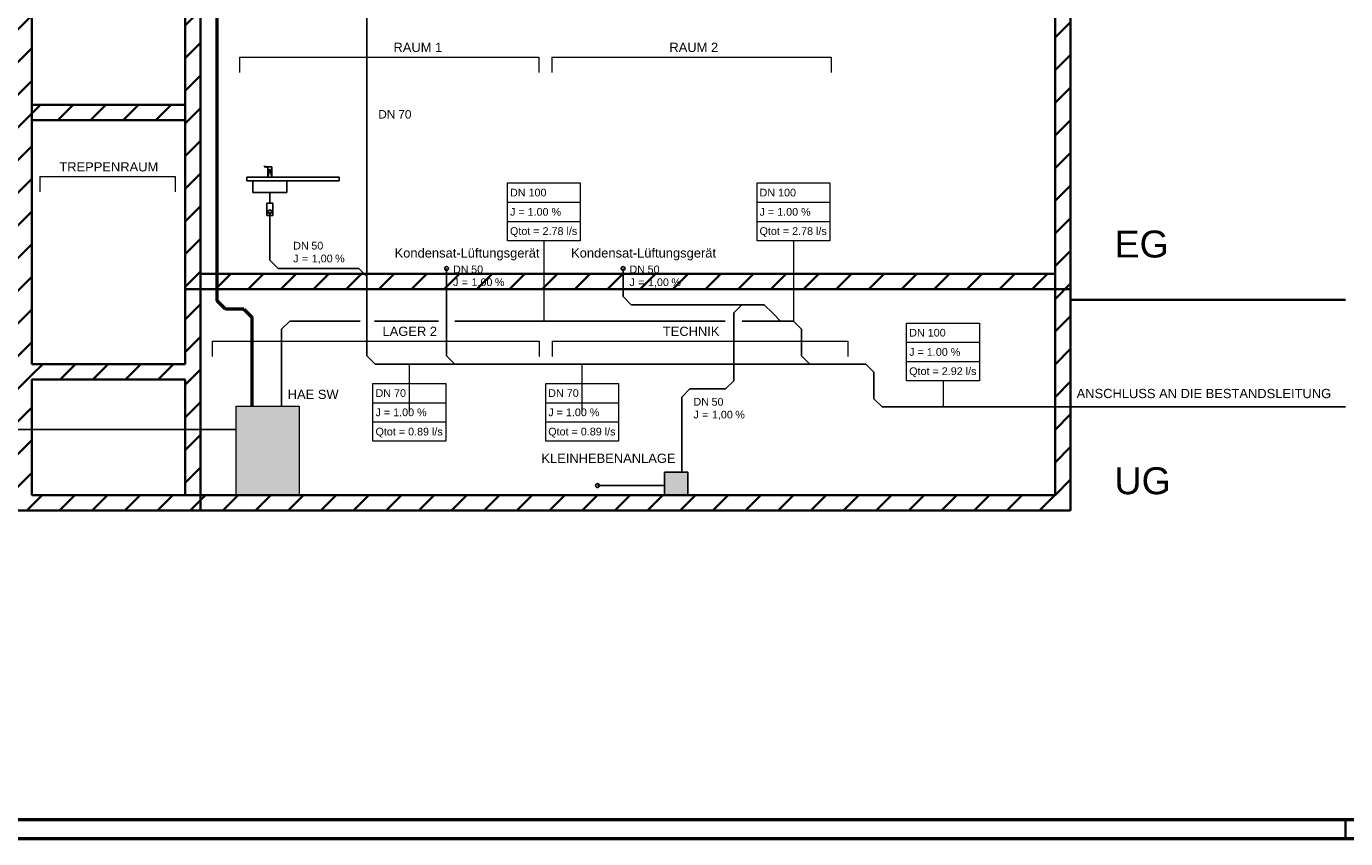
# Model space of a CAD drawing. Extents: x -353 to 768, y -72 to 348.
# Tile 5 of 7: x 240 to 583, y -72 to 139. Entities that reach past the tile are written whole.
import ezdxf
from ezdxf.lldxf.tags import DXFTag

# ---------------------------------------------------------------- set-up
doc = ezdxf.new("R2010")
doc.units = 0
doc.layers.get('0').update_dxf_attribs({"lineweight": 35})
for name, color, linetype, lineweight, true_color in [('A_Wand_allgemein', 7, 'Continuous', 35, 0x585858), ('Kleinhebeanlage', 9, 'Continuous', 25, 0x808080), ('Kleinhebeanlage-Shading', 9, 'Continuous', 25, 0x808080), ('L_Klimageraet', 7, 'Continuous', 35, 0xababab), ('Rahmen', 7, 'Continuous', 35, 0x009900), ('S_AW_Beshriftung', 7, 'Continuous', 18, 0xcc3300), ('S_Entlüft', 4, 'Nova_70', 50, 0x00ffff), ('S_HAE', 7, 'Continuous', 18, 0x585858), ('S_Schmutzwasser_Beschriftung', 7, 'Continuous', 18, 0xcc3300), ('S_Schmutzwasserleitung', 7, 'Continuous', 25, 0xcc3300), ('SW Leitung', 7, 'Continuous', 25, 0xcc3300), ('X_Schraffur', 7, 'Continuous', 18, 0xc0c0c0)]:
    doc.layers.add(name, color=color, linetype=linetype, lineweight=lineweight, true_color=true_color)
for name, color, linetype, lineweight in [('DEND_OBJ', 7, 'Continuous', 25), ('H_Text', 7, 'Continuous', 25), ('Raumnummerierung', 7, 'Continuous', 18)]:
    doc.layers.add(name, color=color, linetype=linetype, lineweight=lineweight)
doc.styles.get("Standard").update_dxf_attribs({"font": 'arial.ttf'})
tags = doc.linetypes.add('Nova_70', pattern='A,2,[130,ltypeshp.shx,S=1,R=-90,X=0,Y=1],2', length=4).pattern_tags.tags
tags[12:13] = [DXFTag(74, 4), DXFTag(75, 0), DXFTag(340, '0'), DXFTag(46, 0.0), DXFTag(50, 0.0), DXFTag(44, 0.0), DXFTag(45, 0.0)]

# ---------------------------------------------------------------- blocks, each defined once
blk = doc.blocks.new('Shading-A07AMJRV1N', base_point=(405.72, 17.67))
at = {"layer": 'Kleinhebeanlage-Shading', "color": 8, "true_color": 0x808080}
blk.add_solid([(405.72, 17.67), (411.72, 17.67), (405.72, 23.67), (411.72, 23.67)], dxfattribs=at)
blk = doc.blocks.new('Schraffur-A07AMJRX1N', base_point=(294.39, 17.67))
at = {"color": 0, "linetype": 'ByBlock', "lineweight": -2, "ltscale": 0.18}
blk.add_solid([(294.39, 17.67), (294.39, 40.79), (310.76, 17.67), (310.76, 40.79)], dxfattribs=at)
blk = doc.blocks.new('Einzeiliger Text-A07AMJRZ1N', base_point=(522.59, 79.41))
at = {"color": 7, "lineweight": 35, "true_color": 0xffffff, "insert": (522.59, 86.41), "char_height": 7, "attachment_point": 1}
blk.add_mtext('{\\fArial;EG}', dxfattribs=at)
blk = doc.blocks.new('Einzeiliger Text-A07AMJS91N', base_point=(522.58, 17.93))
at = {"color": 7, "lineweight": 35, "true_color": 0xffffff, "insert": (522.58, 24.93), "char_height": 7, "attachment_point": 1}
blk.add_mtext('{\\fArial;UG}', dxfattribs=at)
blk = doc.blocks.new('Wand-A07AMJSB1N', base_point=(281.19, 71.15))
at = {"color": 0, "linetype": 'ByBlock', "lineweight": -2, "ltscale": 0.35}
for p, q in [((285.19, 75.15), (507.15, 75.15)), ((281.19, 71.15), (511.15, 71.15))]:
    blk.add_line(p, q, dxfattribs=at)
at = {"color": 0, "lineweight": -2}
for p, q in [((289.06, 71.15), (293.06, 75.15)), ((297.54, 71.15), (301.54, 75.15)), ((306.03, 71.15), (310.03, 75.15)), ((314.51, 71.15), (318.51, 75.15)), ((323, 71.15), (327, 75.15)), ((331.48, 71.15), (335.48, 75.15)), ((339.97, 71.15), (343.97, 75.15)), ((348.45, 71.15), (352.45, 75.15)), ((356.94, 71.15), (360.94, 75.15)), ((365.42, 71.15), (369.42, 75.15)), ((373.91, 71.15), (377.91, 75.15)), ((382.39, 71.15), (386.39, 75.15)), ((390.88, 71.15), (394.88, 75.15)), ((399.36, 71.15), (403.36, 75.15)), ((407.85, 71.15), (411.85, 75.15)), ((416.33, 71.15), (420.33, 75.15)), ((424.82, 71.15), (428.82, 75.15)), ((433.3, 71.15), (437.3, 75.15)), ((441.79, 71.15), (445.79, 75.15)), ((450.28, 71.15), (454.28, 75.15)), ((458.76, 71.15), (462.76, 75.15)), ((467.25, 71.15), (471.25, 75.15)), ((475.73, 71.15), (479.73, 75.15)), ((484.22, 71.15), (488.22, 75.15)), ((492.7, 71.15), (496.7, 75.15)), ((501.19, 71.15), (505.19, 75.15)), ((509.67, 71.15), (510.41, 71.89))]:
    blk.add_line(p, q, dxfattribs=at)
blk = doc.blocks.new('Wand-A07AMJSD1N', base_point=(507.15, 13.67))
at = {"color": 0, "linetype": 'ByBlock', "lineweight": -2, "ltscale": 0.35}
for p, q in [((511.15, 260.71), (511.15, 13.67)), ((507.15, 259.06), (507.15, 17.67))]:
    blk.add_line(p, q, dxfattribs=at)
at = {"color": 0, "lineweight": -2}
for p, q in [((507.15, 255.31), (511.15, 259.31)), ((507.15, 246.82), (511.15, 250.82)), ((507.15, 238.34), (511.15, 242.34)), ((507.15, 229.85), (511.15, 233.85)), ((507.15, 221.37), (511.15, 225.37)), ((507.15, 212.88), (511.15, 216.88)), ((507.15, 204.4), (511.15, 208.4)), ((507.15, 195.91), (511.15, 199.91)), ((507.15, 187.43), (511.15, 191.43)), ((507.15, 178.94), (511.15, 182.94)), ((507.15, 170.46), (511.15, 174.46)), ((507.15, 161.97), (511.15, 165.97)), ((507.15, 153.48), (511.15, 157.48)), ((507.15, 145), (511.15, 149)), ((507.15, 136.51), (511.15, 140.51)), ((507.15, 128.03), (511.15, 132.03)), ((507.15, 119.54), (511.15, 123.54)), ((507.15, 111.06), (511.15, 115.06)), ((507.15, 102.57), (511.15, 106.57)), ((507.15, 94.09), (511.15, 98.09)), ((507.15, 85.6), (511.15, 89.6)), ((507.15, 77.12), (511.15, 81.12)), ((507.15, 68.63), (511.15, 72.63)), ((507.15, 60.15), (511.15, 64.15)), ((507.15, 51.66), (511.15, 55.66)), ((507.15, 43.18), (511.15, 47.18)), ((507.15, 34.69), (511.15, 38.69)), ((507.15, 26.21), (511.15, 30.21)), ((507.15, 17.72), (511.15, 21.72))]:
    blk.add_line(p, q, dxfattribs=at)
blk = doc.blocks.new('Wand-A07AMJSJ1N', base_point=(281.19, 17.67))
at = {"color": 0, "linetype": 'ByBlock', "lineweight": -2, "ltscale": 0.35}
for p, q in [((281.19, 287.93), (281.19, 51.75)), ((285.19, 287.93), (285.19, 17.67)), ((281.19, 47.75), (281.19, 17.67))]:
    blk.add_line(p, q, dxfattribs=at)
at = {"color": 0, "lineweight": -2}
for p, q in [((281.19, 283.9), (285.19, 287.9)), ((281.19, 275.41), (285.19, 279.41)), ((281.19, 266.93), (285.19, 270.93)), ((281.19, 258.44), (285.19, 262.44)), ((281.19, 249.96), (285.19, 253.96)), ((281.19, 241.47), (285.19, 245.47)), ((281.19, 232.99), (285.19, 236.99)), ((281.19, 224.5), (285.19, 228.5)), ((281.19, 216.02), (285.19, 220.02)), ((281.19, 207.53), (285.19, 211.53)), ((281.19, 199.05), (285.19, 203.05)), ((281.19, 190.56), (285.19, 194.56)), ((281.19, 182.08), (285.19, 186.08)), ((281.19, 173.59), (285.19, 177.59)), ((281.19, 165.1), (285.19, 169.1)), ((281.19, 156.62), (285.19, 160.62)), ((281.19, 148.13), (285.19, 152.13)), ((281.19, 139.65), (285.19, 143.65)), ((281.19, 131.16), (285.19, 135.16)), ((281.19, 122.68), (285.19, 126.68)), ((281.19, 114.19), (285.19, 118.19)), ((281.19, 105.71), (285.19, 109.71)), ((281.19, 97.22), (285.19, 101.22)), ((281.19, 88.74), (285.19, 92.74)), ((281.19, 80.25), (285.19, 84.25)), ((281.19, 71.77), (285.19, 75.77)), ((281.19, 63.28), (285.19, 67.28)), ((281.19, 54.8), (285.19, 58.8)), ((281.19, 46.31), (285.19, 50.31)), ((281.19, 37.83), (285.19, 41.83)), ((281.19, 29.34), (285.19, 33.34)), ((281.19, 20.86), (285.19, 24.86))]:
    blk.add_line(p, q, dxfattribs=at)
blk = doc.blocks.new('Wand-A07AMJSP1N', base_point=(237.38, 13.67))
at = {"color": 0, "lineweight": -2}
for p, q in [((240.06, 13.67), (244.06, 17.67)), ((248.55, 13.67), (252.55, 17.67)), ((257.03, 13.67), (261.03, 17.67)), ((265.52, 13.67), (269.52, 17.67)), ((274, 13.67), (278, 17.67)), ((282.49, 13.67), (286.49, 17.67)), ((290.97, 13.67), (294.97, 17.67)), ((299.46, 13.67), (303.46, 17.67)), ((307.94, 13.67), (311.94, 17.67)), ((316.43, 13.67), (320.43, 17.67)), ((324.91, 13.67), (328.91, 17.67)), ((333.4, 13.67), (337.4, 17.67)), ((341.89, 13.67), (345.89, 17.67)), ((350.37, 13.67), (354.37, 17.67)), ((358.86, 13.67), (362.86, 17.67)), ((367.34, 13.67), (371.34, 17.67)), ((375.83, 13.67), (379.83, 17.67)), ((384.31, 13.67), (388.31, 17.67)), ((392.8, 13.67), (396.8, 17.67)), ((401.28, 13.67), (405.28, 17.67)), ((409.77, 13.67), (413.77, 17.67)), ((418.25, 13.67), (422.25, 17.67)), ((426.74, 13.67), (430.74, 17.67)), ((435.22, 13.67), (439.22, 17.67)), ((443.71, 13.67), (447.71, 17.67)), ((452.19, 13.67), (456.19, 17.67)), ((460.68, 13.67), (464.68, 17.67)), ((469.16, 13.67), (473.16, 17.67)), ((477.65, 13.67), (481.65, 17.67)), ((486.13, 13.67), (490.13, 17.67)), ((494.62, 13.67), (498.62, 17.67)), ((503.11, 13.67), (507.11, 17.67))]:
    blk.add_line(p, q, dxfattribs=at)
at = {"color": 0, "linetype": 'ByBlock', "lineweight": -2, "ltscale": 0.35}
for p, q in [((241.38, 17.67), (507.15, 17.67)), ((237.38, 13.67), (511.15, 13.67))]:
    blk.add_line(p, q, dxfattribs=at)
blk = doc.blocks.new('Polygon-A07AMJTR1N', base_point=(294.39, 17.67))
at = {"color": 0, "linetype": 'ByBlock', "lineweight": -2, "ltscale": 0.18}
for p, q in [((294.39, 17.67), (294.39, 40.79)), ((294.39, 40.79), (310.76, 40.79)), ((310.76, 40.79), (310.76, 17.67)), ((294.39, 17.67), (310.76, 17.67))]:
    blk.add_line(p, q, dxfattribs=at)
blk = doc.blocks.new('Spültisch einfach Einloch-A07AMJTT1N', base_point=(297.18, 90.28))
at = {"color": 0, "lineweight": -2}
for p, q in [((301.8, 103.14), (301.72, 102.94)), ((301.72, 102.94), (302.64, 102.79)), ((302.64, 102.92), (301.8, 103.14)), ((302.64, 100.28), (302.64, 102.98)), ((303.71, 102.98), (302.64, 102.98)), ((303.71, 100.28), (303.71, 102.98)), ((321.18, 100.28), (297.18, 100.28)), ((297.18, 100.28), (297.18, 99.28)), ((302.64, 100.28), (303.18, 100.28)), ((303.04, 102.25), (302.74, 101.71)), ((302.74, 100.66), (303.04, 101.94)), ((303.04, 101.94), (303.04, 102.25)), ((303.31, 102.25), (303.04, 102.25)), ((303.31, 101.94), (303.04, 101.94)), ((303.71, 100.28), (303.18, 100.28)), ((303.31, 101.94), (303.31, 102.25)), ((303.31, 102.25), (303.61, 101.71)), ((303.61, 100.66), (303.31, 101.94)), ((321.18, 99.28), (321.18, 100.28)), ((297.18, 99.28), (321.18, 99.28)), ((298.78, 99.28), (298.78, 96.28)), ((298.78, 96.28), (307.58, 96.28)), ((303.18, 96.28), (303.18, 93.48)), ((307.58, 96.28), (307.58, 99.28)), ((303.98, 93.48), (302.38, 93.48)), ((302.38, 93.48), (302.38, 90.28)), ((303.98, 90.28), (303.98, 93.48)), ((302.38, 90.28), (303.98, 90.28))]:
    blk.add_line(p, q, dxfattribs=at)
blk = doc.blocks.new('Anschluss-Element-A07AMJTV1N', base_point=(302.68, 90.78))
at = {"color": 0, "lineweight": -2}
blk.add_circle((303.18, 91.28), 0.5, dxfattribs=at)
blk = doc.blocks.new('Anschluss-Element-A07AMJTX1N', base_point=(348.59, 76.06))
at = {"color": 0, "lineweight": -2}
blk.add_circle((349.09, 76.56), 0.5, dxfattribs=at)
blk = doc.blocks.new('Anschluss-Element-A07AMJTZ1N', base_point=(387.79, 19.68))
at = {"color": 0, "lineweight": -2}
blk.add_circle((388.29, 20.18), 0.5, dxfattribs=at)
blk = doc.blocks.new('Anschluss-Element-A07AMJU71N', base_point=(394.44, 76.06))
at = {"color": 0, "lineweight": -2}
blk.add_circle((394.94, 76.56), 0.5, dxfattribs=at)
blk = doc.blocks.new('Quader-A07AMJUR1N', base_point=(405.72, 17.67))
at = {"color": 0, "linetype": 'ByBlock', "lineweight": -2, "ltscale": 0.25}
for p, q in [((405.72, 23.67), (411.72, 23.67)), ((405.72, 17.67), (405.72, 23.67)), ((411.72, 17.67), (411.72, 23.67)), ((405.72, 17.67), (411.72, 17.67))]:
    blk.add_line(p, q, dxfattribs=at)
blk = doc.blocks.new('MText-A07AMJUT1N', base_point=(413.21, 37.61))
at = {"color": 0, "linetype": 'ByBlock', "lineweight": 35, "ltscale": 0.1225, "char_height": 2, "attachment_point": 1}
for s, insert in [('{\\fArial;DN}', (413.21, 42.94)), ('{\\fArial;50}', (417.92, 42.94)), ('{\\fArial;J}', (413.21, 39.61)), ('{\\fArial;=}', (415.46, 39.61)), ('{\\fArial;1,00}', (418.02, 39.61)), ('{\\fArial;%}', (424.09, 39.61))]:
    blk.add_mtext(s, dxfattribs=dict(at, insert=insert))
blk = doc.blocks.new('MText-A07AMJUV1N', base_point=(396.6, 71.99))
at = {"color": 0, "linetype": 'ByBlock', "lineweight": 35, "ltscale": 0.1225, "char_height": 2, "attachment_point": 1}
for s, insert in [('{\\fArial;DN}', (396.6, 77.32)), ('{\\fArial;50}', (401.31, 77.32)), ('{\\fArial;J}', (396.6, 73.99)), ('{\\fArial;=}', (398.85, 73.99)), ('{\\fArial;1,00}', (401.41, 73.99)), ('{\\fArial;%}', (407.48, 73.99))]:
    blk.add_mtext(s, dxfattribs=dict(at, insert=insert))
blk = doc.blocks.new('MText-A07AMJUX1N', base_point=(350.75, 71.99))
at = {"color": 0, "linetype": 'ByBlock', "lineweight": 35, "ltscale": 0.1225, "char_height": 2, "attachment_point": 1}
for s, insert in [('{\\fArial;DN}', (350.75, 77.32)), ('{\\fArial;50}', (355.46, 77.32)), ('{\\fArial;J}', (350.75, 73.99)), ('{\\fArial;=}', (353, 73.99)), ('{\\fArial;1,00}', (355.56, 73.99)), ('{\\fArial;%}', (361.63, 73.99))]:
    blk.add_mtext(s, dxfattribs=dict(at, insert=insert))
blk = doc.blocks.new('MText-A07AMJVV1N', base_point=(309.24, 78.15))
at = {"color": 0, "linetype": 'ByBlock', "lineweight": 35, "ltscale": 0.1225, "char_height": 2, "attachment_point": 1}
for s, insert in [('{\\fArial;DN}', (309.24, 83.48)), ('{\\fArial;50}', (313.95, 83.48)), ('{\\fArial;J}', (309.24, 80.15)), ('{\\fArial;=}', (311.49, 80.15)), ('{\\fArial;1,00}', (314.05, 80.15)), ('{\\fArial;%}', (320.12, 80.15))]:
    blk.add_mtext(s, dxfattribs=dict(at, insert=insert))
blk = doc.blocks.new('MText-A07AMJVZ1N', base_point=(331.34, 115.5))
at = {"color": 0, "linetype": 'ByBlock', "lineweight": 35, "ltscale": 0.1225, "char_height": 2.2, "attachment_point": 1}
for s, insert in [('{\\fArial;DN}', (331.34, 117.7)), ('{\\fArial;70}', (336.54, 117.7))]:
    blk.add_mtext(s, dxfattribs=dict(at, insert=insert))
blk = doc.blocks.new('Einzeiliger Text-A07AMJW11N', base_point=(512.76, 42.89))
at = {"color": 0, "lineweight": -2, "insert": (512.76, 45.29), "char_height": 2.4, "attachment_point": 1}
blk.add_mtext('{\\fArial;ANSCHLUSS AN DIE BESTANDSLEITUNG}', dxfattribs=at)
blk = doc.blocks.new('Bauteilbeschriftung-A07AMJW31N', base_point=(468.6, 40.59))
at = {"color": 0, "lineweight": -2}
for p, q in [((468.6, 62.38), (487.51, 62.38)), ((468.6, 47.38), (468.6, 62.38)), ((487.51, 62.38), (487.51, 47.38)), ((468.6, 57.38), (487.51, 57.38)), ((468.6, 52.38), (487.51, 52.38)), ((487.51, 47.38), (468.6, 47.38))]:
    blk.add_line(p, q, dxfattribs=at)
at = {"color": 0, "linetype": 'ByBlock', "lineweight": -2, "ltscale": 0.18}
blk.add_line((478.06, 47.38), (478.06, 40.59), dxfattribs=at)
at = {"color": 0, "linetype": 'ByBlock', "lineweight": -2, "ltscale": 0.18, "char_height": 2, "attachment_point": 1}
for s, insert in [('{\\fArial;DN 100}', (469.27, 60.88)), ('{\\fArial;J = 1.00 %}', (469.27, 55.88)), ('{\\fArial;Qtot = 2.92 l/s}', (469.27, 50.88))]:
    blk.add_mtext(s, dxfattribs=dict(at, insert=insert))
blk = doc.blocks.new('Wand-A07AMJWV1N', base_point=(237.38, 13.67))
at = {"color": 0, "linetype": 'ByBlock', "lineweight": -2, "ltscale": 0.35}
for p, q in [((237.38, 108.74), (237.38, 291.93)), ((241.38, 51.75), (241.38, 287.93)), ((237.38, 51.75), (237.38, 104.74)), ((237.38, 13.67), (237.38, 47.75)), ((241.38, 17.67), (241.38, 47.75))]:
    blk.add_line(p, q, dxfattribs=at)
at = {"color": 0, "lineweight": -2}
for p, q in [((237.38, 291), (237.84, 291.46)), ((237.38, 282.52), (241.38, 286.52)), ((237.38, 274.03), (241.38, 278.03)), ((237.38, 265.55), (241.38, 269.55)), ((237.38, 257.06), (241.38, 261.06)), ((237.38, 248.58), (241.38, 252.58)), ((237.38, 240.09), (241.38, 244.09)), ((237.38, 231.6), (241.38, 235.6)), ((237.38, 223.12), (241.38, 227.12)), ((237.38, 214.63), (241.38, 218.63)), ((237.38, 206.15), (241.38, 210.15)), ((237.38, 197.66), (241.38, 201.66)), ((237.38, 189.18), (241.38, 193.18)), ((237.38, 180.69), (241.38, 184.69)), ((237.38, 172.21), (241.38, 176.21)), ((237.38, 163.72), (241.38, 167.72)), ((237.38, 155.24), (241.38, 159.24)), ((237.38, 146.75), (241.38, 150.75)), ((237.38, 138.27), (241.38, 142.27)), ((237.38, 129.78), (241.38, 133.78)), ((237.38, 121.3), (241.38, 125.3)), ((237.38, 112.81), (241.38, 116.81)), ((237.38, 104.33), (241.38, 108.33)), ((237.38, 95.84), (241.38, 99.84)), ((237.38, 87.36), (241.38, 91.36)), ((237.38, 78.87), (241.38, 82.87)), ((237.38, 70.38), (241.38, 74.38)), ((237.38, 61.9), (241.38, 65.9)), ((237.38, 53.41), (241.38, 57.41)), ((237.38, 44.93), (241.38, 48.93)), ((237.38, 36.44), (241.38, 40.44)), ((237.38, 27.96), (241.38, 31.96)), ((237.38, 19.47), (241.38, 23.47))]:
    blk.add_line(p, q, dxfattribs=at)
blk = doc.blocks.new('Wand-A07AMJWX1N', base_point=(241.38, 47.75))
at = {"color": 0, "lineweight": -2}
for p, q in [((241.38, 48.93), (244.2, 51.75)), ((248.68, 47.75), (252.68, 51.75)), ((257.17, 47.75), (261.17, 51.75)), ((265.65, 47.75), (269.65, 51.75)), ((274.14, 47.75), (278.14, 51.75))]:
    blk.add_line(p, q, dxfattribs=at)
at = {"color": 0, "linetype": 'ByBlock', "lineweight": -2, "ltscale": 0.35}
for p, q in [((241.38, 51.75), (281.19, 51.75)), ((241.38, 47.75), (281.19, 47.75))]:
    blk.add_line(p, q, dxfattribs=at)
blk = doc.blocks.new('Wand-A07AMJWZ1N', base_point=(241.38, 115.05))
at = {"color": 0, "lineweight": -2}
for p, q in [((241.38, 116.81), (243.62, 119.05)), ((248.11, 115.05), (252.11, 119.05)), ((256.59, 115.05), (260.59, 119.05)), ((265.08, 115.05), (269.08, 119.05)), ((273.56, 115.05), (277.56, 119.05))]:
    blk.add_line(p, q, dxfattribs=at)
at = {"color": 0, "linetype": 'ByBlock', "lineweight": -2, "ltscale": 0.35}
for p, q in [((241.38, 119.05), (281.19, 119.05)), ((241.38, 115.05), (281.19, 115.05))]:
    blk.add_line(p, q, dxfattribs=at)
blk = doc.blocks.new('Bauteilbeschriftung-A07AMJX31N', base_point=(364.89, 62.89))
at = {"color": 0, "lineweight": -2}
for p, q in [((364.89, 98.77), (383.8, 98.77)), ((364.89, 83.77), (364.89, 98.77)), ((383.8, 98.77), (383.8, 83.77)), ((364.89, 93.77), (383.8, 93.77)), ((364.89, 88.77), (383.8, 88.77)), ((383.8, 83.77), (364.89, 83.77))]:
    blk.add_line(p, q, dxfattribs=at)
at = {"color": 0, "linetype": 'ByBlock', "lineweight": -2, "ltscale": 0.18}
blk.add_line((374.35, 83.77), (374.35, 62.89), dxfattribs=at)
at = {"color": 0, "linetype": 'ByBlock', "lineweight": -2, "ltscale": 0.18, "char_height": 2, "attachment_point": 1}
for s, insert in [('{\\fArial;DN 100}', (365.56, 97.27)), ('{\\fArial;J = 1.00 %}', (365.56, 92.27)), ('{\\fArial;Qtot = 2.78 l/s}', (365.56, 87.27))]:
    blk.add_mtext(s, dxfattribs=dict(at, insert=insert))
blk = doc.blocks.new('Bauteilbeschriftung-A07AMJX51N', base_point=(374.83, 31.7))
at = {"color": 0, "linetype": 'ByBlock', "lineweight": -2, "ltscale": 0.18}
blk.add_line((384.28, 39.2), (384.28, 51.74), dxfattribs=at)
at = {"color": 0, "lineweight": -2}
for p, q in [((374.83, 46.7), (393.74, 46.7)), ((374.83, 31.7), (374.83, 46.7)), ((393.74, 46.7), (393.74, 31.7)), ((374.83, 41.7), (393.74, 41.7)), ((374.83, 36.7), (393.74, 36.7)), ((393.74, 31.7), (374.83, 31.7))]:
    blk.add_line(p, q, dxfattribs=at)
at = {"color": 0, "linetype": 'ByBlock', "lineweight": -2, "ltscale": 0.18, "char_height": 2, "attachment_point": 1}
for s, insert in [('{\\fArial;DN 70}', (375.5, 45.2)), ('{\\fArial;J = 1.00 %}', (375.5, 40.2)), ('{\\fArial;Qtot = 0.89 l/s}', (375.5, 35.2))]:
    blk.add_mtext(s, dxfattribs=dict(at, insert=insert))
blk = doc.blocks.new('Bauteilbeschriftung-A07AMJX71N', base_point=(329.95, 31.7))
at = {"color": 0, "linetype": 'ByBlock', "lineweight": -2, "ltscale": 0.18}
blk.add_line((339.41, 39.2), (339.41, 51.74), dxfattribs=at)
at = {"color": 0, "lineweight": -2}
for p, q in [((329.95, 46.7), (348.86, 46.7)), ((329.95, 31.7), (329.95, 46.7)), ((348.86, 46.7), (348.86, 31.7)), ((329.95, 41.7), (348.86, 41.7)), ((329.95, 36.7), (348.86, 36.7)), ((348.86, 31.7), (329.95, 31.7))]:
    blk.add_line(p, q, dxfattribs=at)
at = {"color": 0, "linetype": 'ByBlock', "lineweight": -2, "ltscale": 0.18, "char_height": 2, "attachment_point": 1}
for s, insert in [('{\\fArial;DN 70}', (330.62, 45.2)), ('{\\fArial;J = 1.00 %}', (330.62, 40.2)), ('{\\fArial;Qtot = 0.89 l/s}', (330.62, 35.2))]:
    blk.add_mtext(s, dxfattribs=dict(at, insert=insert))
blk = doc.blocks.new('Bauteilbeschriftung-A07AMJX91N', base_point=(429.73, 62.89))
at = {"color": 0, "lineweight": -2}
for p, q in [((429.73, 98.77), (448.64, 98.77)), ((429.73, 83.77), (429.73, 98.77)), ((448.64, 98.77), (448.64, 83.77)), ((429.73, 93.77), (448.64, 93.77)), ((429.73, 88.77), (448.64, 88.77)), ((448.64, 83.77), (429.73, 83.77))]:
    blk.add_line(p, q, dxfattribs=at)
at = {"color": 0, "linetype": 'ByBlock', "lineweight": -2, "ltscale": 0.18}
blk.add_line((439.18, 83.77), (439.18, 62.89), dxfattribs=at)
at = {"color": 0, "linetype": 'ByBlock', "lineweight": -2, "ltscale": 0.18, "char_height": 2, "attachment_point": 1}
for s, insert in [('{\\fArial;DN 100}', (430.39, 97.27)), ('{\\fArial;J = 1.00 %}', (430.39, 92.27)), ('{\\fArial;Qtot = 2.78 l/s}', (430.39, 87.27))]:
    blk.add_mtext(s, dxfattribs=dict(at, insert=insert))

msp = doc.modelspace()

# ---------------------------------------------------------------- linework, layer by layer
at = {"layer": 'A_Wand_allgemein', "ltscale": 0.35}
for p, q in [((511.15, 68.39), (582.64, 68.39)), ((285.19, 13.67), (285.19, 42.67))]:
    msp.add_line(p, q, dxfattribs=at)
at = {"layer": 'Rahmen', "ltscale": 0.35}
msp.add_line((582.64, -71.5), (582.64, -66.51), dxfattribs=at)
at = {"layer": 'Rahmen', "lineweight": 50, "ltscale": 0.5}
for points in [[(767.64, -71.5), (767.64, 348.5), (-352.57, 348.5), (-352.57, -71.5), (417.64, -71.5), (667.64, -71.5), (767.64, -71.5)], [(762.64, -66.5), (762.64, 343.5), (-327.57, 343.5), (-327.57, -66.5), (412.64, -66.5), (662.64, -66.5), (762.64, -66.5)]]:
    msp.add_lwpolyline(points, close=True, dxfattribs=at)
at = {"layer": 'Raumnummerierung', "ltscale": 0.18}
for p, q in [((295.33, 131.45), (295.33, 127.45)), ((295.33, 131.45), (373.05, 131.45)), ((373.05, 131.45), (373.05, 127.45)), ((376.47, 131.45), (376.47, 127.45)), ((376.47, 131.45), (448.98, 131.45)), ((448.98, 131.45), (448.98, 127.45)), ((243.45, 100.43), (278.56, 100.43)), ((243.45, 100.43), (243.45, 96.43)), ((278.56, 100.43), (278.56, 96.43)), ((288.2, 57.7), (288.2, 53.7)), ((288.2, 57.7), (373.1, 57.7)), ((373.1, 57.7), (373.1, 53.7)), ((376.52, 57.7), (376.52, 53.7)), ((376.52, 57.7), (453.31, 57.7)), ((453.31, 57.7), (453.31, 53.7))]:
    msp.add_line(p, q, dxfattribs=at)
at = {"layer": 'S_Entlüft', "ltscale": 0.5}
for p, q in [((289.45, 68.19), (289.45, 296.71)), ((291.68, 65.96), (289.45, 68.19)), ((296.42, 65.96), (291.68, 65.96)), ((296.42, 65.96), (298.54, 63.83)), ((298.54, 40.79), (298.54, 63.83))]:
    msp.add_line(p, q, dxfattribs=at)
at = {"layer": 'S_Schmutzwasserleitung', "ltscale": 0.25}
for p, q in [((303.18, 91.28), (303.18, 78.69)), ((303.18, 78.69), (305.3, 76.56)), ((326.28, 76.56), (305.3, 76.56)), ((326.28, 76.56), (328.4, 74.44)), ((394.94, 69.26), (397.06, 67.14)), ((431.59, 67.14), (397.06, 67.14)), ((423.68, 65.01), (425.81, 67.14)), ((431.59, 67.14), (433.72, 65.01)), ((308.34, 62.89), (306.22, 60.77)), ((433.72, 65.01), (435.84, 62.89)), ((439.18, 62.89), (441.3, 60.77)), ((328.4, 53.86), (330.52, 51.74)), ((349.09, 53.86), (351.21, 51.74)), ((441.3, 53.86), (443.42, 51.74)), ((457.97, 51.74), (460.09, 49.62)), ((412.3, 45.29), (410.18, 43.17)), ((421.56, 45.29), (412.3, 45.29)), ((421.56, 45.29), (423.68, 47.41)), ((410.18, 43.17), (410.18, 23.67)), ((460.09, 42.72), (462.21, 40.59)), ((405.72, 20.18), (388.29, 20.18))]:
    msp.add_line(p, q, dxfattribs=at)
at = {"layer": 'SW Leitung', "ltscale": 0.25}
for p, q in [((328.4, 53.86), (328.4, 151.49)), ((349.09, 53.86), (349.09, 76.56)), ((394.94, 69.26), (394.94, 76.56)), ((308.34, 62.89), (309.51, 62.89)), ((309.51, 62.89), (326.63, 62.89)), ((330.38, 62.89), (347, 62.89)), ((351.25, 62.89), (421.48, 62.89)), ((423.68, 65.01), (423.68, 47.41)), ((425.87, 62.89), (439.18, 62.89)), ((306.22, 40.79), (306.22, 60.77)), ((441.3, 53.86), (441.3, 60.77)), ((457.97, 51.74), (330.52, 51.74)), ((460.09, 42.72), (460.09, 49.62)), ((582.64, 40.59), (462.21, 40.59)), ((-184.67, 34.74), (294.39, 34.74))]:
    msp.add_line(p, q, dxfattribs=at)

# ---------------------------------------------------------------- block references
at = {"layer": 'A_Wand_allgemein', "ltscale": 0.35}
for name, p in [('Wand-A07AMJWV1N', (237.38, 13.67)), ('Wand-A07AMJSJ1N', (281.19, 17.67)), ('Wand-A07AMJSD1N', (507.15, 13.67)), ('Wand-A07AMJWZ1N', (241.38, 115.05)), ('Wand-A07AMJSB1N', (281.19, 71.15)), ('Wand-A07AMJWX1N', (241.38, 47.75)), ('Wand-A07AMJSP1N', (237.38, 13.67))]:
    msp.add_blockref(name, p, dxfattribs=at)
at = {"layer": 'DEND_OBJ', "ltscale": 0.25}
msp.add_blockref('Spültisch einfach Einloch-A07AMJTT1N', (297.18, 90.28), dxfattribs=at)
at = {"layer": 'H_Text', "color": 0, "linetype": 'ByBlock', "lineweight": -2, "ltscale": 0.13}
for name, p in [('Einzeiliger Text-A07AMJRZ1N', (522.59, 79.41)), ('Einzeiliger Text-A07AMJS91N', (522.58, 17.93))]:
    msp.add_blockref(name, p, dxfattribs=at)
at = {"layer": 'Kleinhebeanlage'}
msp.add_blockref('Shading-A07AMJRV1N', (405.72, 17.67), dxfattribs=at)
at = {"layer": 'Kleinhebeanlage', "ltscale": 0.25}
msp.add_blockref('Quader-A07AMJUR1N', (405.72, 17.67), dxfattribs=at)
at = {"layer": 'L_Klimageraet', "color": 7, "ltscale": 0.35}
msp.add_blockref('Einzeiliger Text-A07AMJW11N', (512.76, 42.89), dxfattribs=at)
at = {"layer": 'S_AW_Beshriftung', "linetype": 'ByBlock', "lineweight": -2, "ltscale": 0.0455}
for name, p in [('MText-A07AMJVZ1N', (331.34, 115.5)), ('MText-A07AMJVV1N', (309.24, 78.15)), ('MText-A07AMJUX1N', (350.75, 71.99)), ('MText-A07AMJUV1N', (396.6, 71.99)), ('MText-A07AMJUT1N', (413.21, 37.61))]:
    msp.add_blockref(name, p, dxfattribs=at)
at = {"layer": 'S_HAE', "ltscale": 0.18}
msp.add_blockref('Polygon-A07AMJTR1N', (294.39, 17.67), dxfattribs=at)
at = {"layer": 'S_Schmutzwasser_Beschriftung', "ltscale": 0.18}
for name, p in [('Bauteilbeschriftung-A07AMJX31N', (364.89, 62.89)), ('Bauteilbeschriftung-A07AMJX91N', (429.73, 62.89)), ('Bauteilbeschriftung-A07AMJW31N', (468.6, 40.59)), ('Bauteilbeschriftung-A07AMJX71N', (329.95, 31.7)), ('Bauteilbeschriftung-A07AMJX51N', (374.83, 31.7))]:
    msp.add_blockref(name, p, dxfattribs=at)
at = {"layer": 'S_Schmutzwasserleitung', "ltscale": 0.25}
for name, p in [('Anschluss-Element-A07AMJTV1N', (302.68, 90.78)), ('Anschluss-Element-A07AMJTX1N', (348.59, 76.06)), ('Anschluss-Element-A07AMJU71N', (394.44, 76.06)), ('Anschluss-Element-A07AMJTZ1N', (387.79, 19.68))]:
    msp.add_blockref(name, p, dxfattribs=at)
at = {"layer": 'X_Schraffur', "ltscale": 0.18}
msp.add_blockref('Schraffur-A07AMJRX1N', (294.39, 17.67), dxfattribs=at)

# ---------------------------------------------------------------- texts
at = {"layer": 'L_Klimageraet', "color": 7, "ltscale": 0.35, "char_height": 2.4, "attachment_point": 1}
for s, insert in [('{\\fArial;RAUM 1}', (335.29, 135.19)), ('{\\fArial;RAUM 2}', (406.97, 135.19)), ('{\\fArial;TREPPENRAUM}', (248.48, 104.16)), ('{\\fArial;Kondensat-Lüftungsgerät}', (335.58, 81.79)), ('{\\fArial;Kondensat-Lüftungsgerät}', (381.43, 81.79)), ('{\\fArial;LAGER 2}', (332.44, 61.44)), ('{\\fArial;TECHNIK}', (405.27, 61.44)), ('{\\fArial;HAE SW}', (307.82, 45.07)), ('{\\fArial;KLEINHEBENANLAGE}', (373.72, 28.46))]:
    msp.add_mtext(s, dxfattribs=dict(at, insert=insert))

doc.saveas('drawing.dxf')
